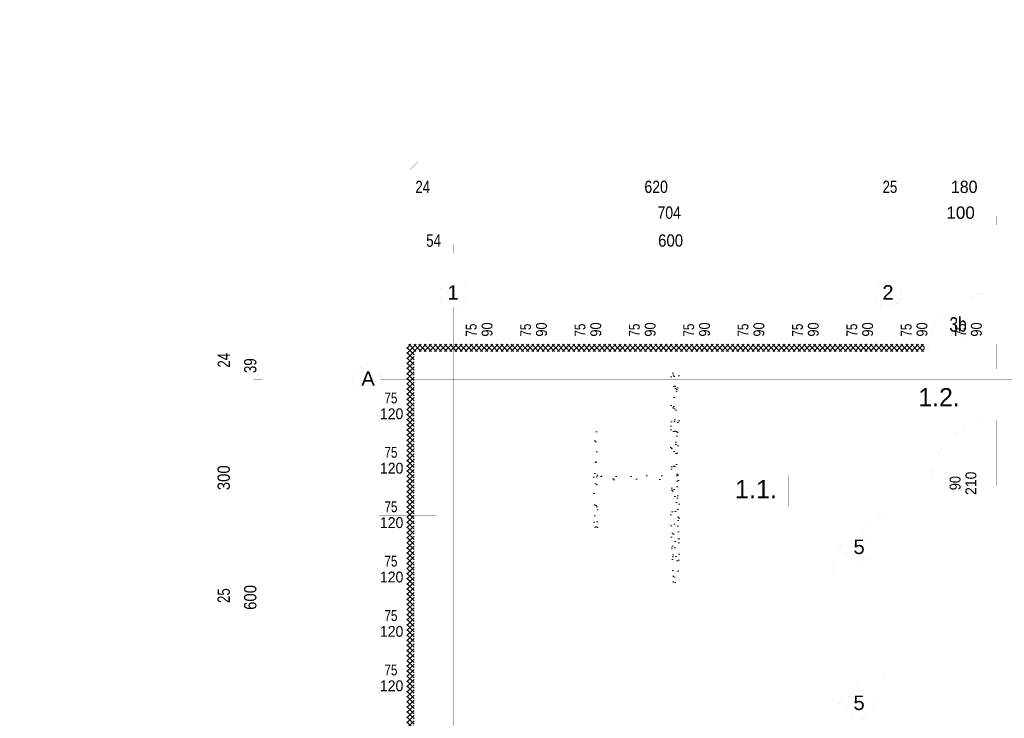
# Paper-space layout 'Layout1' of a CAD drawing. Header units: inches. Extents: x 7368 to 30263, y 5719 to 13940.
# Tile 5 of 44: x 7368 to 8726, y 12826 to 13790. Entities that reach past the tile are written whole.
import ezdxf
from ezdxf.enums import TextEntityAlignment as Align

# ---------------------------------------------------------------- set-up
doc = ezdxf.new("R2010")
doc.units = ezdxf.units.IN
doc.header["$LTSCALE"] = 2
doc.header["$MEASUREMENT"] = 0
for name, pattern in [('ACAD_ISO04W100', [30, 24, -3, 0, -3]), ('ACAD_ISO07W100', [3, 0, -3]), ('DASHED', [0.75, 0.5, -0.25]), ('HIDDEN', [9.525, 6.35, -3.175]), ('OS', [60, 30, -15, 0, -15]), ('PRZERYW', [60, 30, -30])]:
    doc.linetypes.add(name, pattern=pattern)
doc.layers.get('DEFPOINTS').update_dxf_attribs({"linetype": 'CONTINUOUS', "lineweight": 15})
for name, color, linetype, lineweight in [('A CIENKA', 7, 'CONTINUOUS', 13), ('A KRESKOWANIA', 7, 'CONTINUOUS', 5), ('A MURY ISTN', 7, 'CONTINUOUS', 15), ('A OPISY', 7, 'CONTINUOUS', 15), ('A OSIE', 7, 'ACAD_ISO04W100', 13), ('A PRZERYWANIA', 7, 'HIDDEN', 15), ('A WYMIARY', 7, 'CONTINUOUS', 9), ('ECIANA_PROJEKT', 7, 'CONTINUOUS', 15), ('WYBURZENIA', 7, 'CONTINUOUS', 9)]:
    doc.layers.add(name, color=color, linetype=linetype, lineweight=lineweight)
doc.styles.get("Standard").update_dxf_attribs({"font": 'arial.ttf'})

psp = doc.layouts.get("Layout1")

# ---------------------------------------------------------------- hatches: boundary and pattern name
at = {"layer": 'A KRESKOWANIA', "linetype": 'Continuous'}
h = psp.add_hatch(dxfattribs=at)
h.set_pattern_fill('AR-SAND_S0_1', color=254, scale=8, style=0)
h.set_pattern_definition([(37.5, (117, 107), (-0.503947, 15.41459), [0, -12.16, 0, -13.6, 0, -13]), (7.5, (117, 107), (14.158214, 22.577169), [0, -6.56, 0, -10.96, 0, -4.2]), (-32.5, (110.042, 100.042), (24.913135, 0.045272), [0, -4, 0, -14.4, 0, -18.8]), (-42.5, (110.042, 100.042), (24.049013, 7.021405), [0, -2, 0, -9.44, 0, -10.8])])
h.paths.add_polyline_path([(8277.6, 13308), (8265.6, 13308), (8265.6, 13161), (8165.6, 13161), (8165.6, 13228), (8159.6, 13228), (8159.6, 13088), (8165.6, 13088), (8165.6, 13155), (8265.6, 13155), (8265.6, 13008), (8277.6, 13008)], flags=0)
at = {"layer": 'A OPISY', "linetype": 'Continuous'}
h = psp.add_hatch(dxfattribs=at)
h.set_pattern_fill('ANSI37_S0_4', color=2, scale=40, style=0)
h.set_pattern_definition([(45, (117, 107), (-3.5355339, 3.5355339), []), (135, (117, 107), (-3.5355339, -3.5355339), [])])
h.paths.add_polyline_path([(7911.6, 13332), (8595.6, 13332), (8615.6, 13332), (8615.6, 13342), (7901.6, 13342), (7901.6, 11793), (7911.6, 11793), (7911.6, 12453)], flags=0)

# ---------------------------------------------------------------- linework, layer by layer
at = {"layer": 'A CIENKA', "color": 7, "linetype": 'Continuous', "const_width": 0.018}
for points in [[(7984.3, 13411.7, 1), (7946.9, 13411.7, 1)], [(8584.3, 13411.7, 1), (8546.9, 13411.7, 1)], [(7865.6, 13293, 1), (7828.2, 13293, 1)]]:
    psp.add_lwpolyline(points, format="xyb", close=True, dxfattribs=at)
for points in [[(8710.6, 13412), (8705.6, 13412)], [(8705.6, 13412), (8705.6, 13327)], [(8710.6, 13327), (8710.6, 13412)], [(8715.6, 13342), (8615.6, 13342)], [(8620.6, 13332), (8615.6, 13332)], [(8615.6, 13332), (8615.6, 13322)], [(8620.6, 13322), (8620.6, 13332)], [(8705.6, 13327), (8710.6, 13327)], [(8715.6, 13332), (8710.6, 13332)], [(8710.6, 13332), (8710.6, 13322)], [(8715.6, 13322), (8715.6, 13332)], [(8615.6, 13322), (8620.6, 13322)], [(8710.6, 13322), (8715.6, 13322)], [(8587.4, 13293.4), (8689.9, 13293.4)], [(8587.4, 13239.5), (8587.4, 13293.4)], [(8689.9, 13293.4), (8689.9, 13239.5)], [(8689.9, 13239.5), (8587.4, 13239.5)], [(8715.6, 13237), (8710.6, 13237)], [(8710.6, 13237), (8710.6, 13152)], [(8715.6, 13152), (8715.6, 13237)], [(8331.7, 13166.7), (8434.2, 13166.7)], [(8331.7, 13112.8), (8331.7, 13166.7)], [(8434.2, 13166.7), (8434.2, 13112.8)], [(8625.6, 13157), (8620.6, 13157)], [(8620.6, 13157), (8620.6, 13147)], [(8625.6, 13147), (8625.6, 13157)], [(8710.6, 13152), (8715.6, 13152)], [(8720.6, 13157), (8715.6, 13157)], [(8715.6, 13157), (8715.6, 13147)], [(8720.6, 13147), (8720.6, 13157)], [(8620.6, 13147), (8625.6, 13147)], [(8715.6, 13147), (8720.6, 13147)], [(8434.2, 13112.8), (8331.7, 13112.8)], [(8563.1, 13103), (8563.1, 13108)], [(8563.1, 13108), (8573.1, 13108)], [(8573.1, 13108), (8573.1, 13103)], [(8573.1, 13103), (8563.1, 13103)], [(8489.1, 13019), (8489.1, 13024)], [(8489.1, 13024), (8568.1, 13024)], [(8568.1, 13019), (8489.1, 13019)], [(8563.1, 13014), (8563.1, 13019)], [(8563.1, 13019), (8573.1, 13019)], [(8573.1, 13014), (8563.1, 13014)], [(8568.1, 13024), (8568.1, 13019)], [(8573.1, 13019), (8573.1, 13014)], [(8563.1, 12888), (8563.1, 12893)], [(8563.1, 12893), (8573.1, 12893)], [(8573.1, 12893), (8573.1, 12888)], [(8573.1, 12888), (8563.1, 12888)]]:
    psp.add_lwpolyline(points, dxfattribs=at)
at = {"layer": 'A KRESKOWANIA', "color": 254, "linetype": 'Continuous', "const_width": 0.018}
for points in [[(8705.6, 13412, 0.414214), (8620.6, 13327, 0.414214)], [(8710.6, 13237, 0.414214), (8625.6, 13152, 0.414214)], [(8568.1, 13103, 0.414214), (8489.1, 13024, 0.414214)], [(8568.1, 12888, 0.414214), (8489.1, 12809, 0.414214)]]:
    psp.add_lwpolyline(points, format="xyb", dxfattribs=at)
for points in [[(8003.1, 13304.9), (8003.1, 13383.9)], [(8078.1, 13304.9), (8078.1, 13383.9)], [(8153.1, 13304.9), (8153.1, 13383.9)], [(8228.1, 13304.9), (8228.1, 13383.9)], [(8303.1, 13304.9), (8303.1, 13383.9)], [(8378.1, 13304.9), (8378.1, 13383.9)], [(8453.1, 13304.9), (8453.1, 13383.9)], [(8528.1, 13304.9), (8528.1, 13383.9)], [(8603.1, 13304.9), (8603.1, 13383.9)], [(8678.1, 13304.9), (8678.1, 13383.9)], [(8665.6, 13300.1), (8665.6, 13348.8)], [(7942.8, 13255.5), (7863.8, 13255.5)], [(7942.8, 13180.5), (7863.8, 13180.5)], [(8670.6, 13125.1), (8670.6, 13173.8)], [(7942.8, 13105.5), (7863.8, 13105.5)], [(8578.3, 13061), (8545.2, 13061)], [(7942.8, 13030.5), (7863.8, 13030.5)], [(7942.8, 12955.5), (7863.8, 12955.5)], [(7942.8, 12880.5), (7863.8, 12880.5)], [(8578.3, 12846), (8545.2, 12846)]]:
    psp.add_lwpolyline(points, dxfattribs=at)
at = {"layer": 'A MURY ISTN', "color": 4, "linetype": 'Continuous', "const_width": 0.018}
for points in [[(7911.6, 12453), (7911.6, 13332)], [(7911.6, 13332), (8595.6, 13332)], [(8595.6, 13308), (8595.6, 13332)], [(8715.6, 13332), (10440.6, 13332)], [(8715.6, 13308), (8715.6, 13332)], [(7935.6, 13308), (8595.6, 13308)], [(7935.6, 13008), (7935.6, 13308)], [(7950.6, 13308), (7980.6, 13308)], [(7950.6, 13263), (7950.6, 13308)], [(7980.6, 13308), (7980.6, 13263)], [(8165.6, 13308), (8265.6, 13308)], [(8277.6, 13308), (8595.6, 13308)], [(8550.6, 13308), (8580.6, 13308)], [(8550.6, 13263), (8550.6, 13308)], [(8580.6, 13308), (8580.6, 13263)], [(8715.6, 13308), (8760.6, 13308)], [(7980.6, 13263), (7950.6, 13263)], [(8580.6, 13263), (8550.6, 13263)], [(8555.6, 13108), (8555.6, 13263)], [(8580.6, 13158), (8580.6, 13263)], [(8580.6, 13158), (8620.6, 13158)], [(8620.6, 13146), (8620.6, 13158)], [(8720.6, 13158), (8760.6, 13158)], [(8720.6, 13146), (8720.6, 13158)], [(8580.6, 13108), (8580.6, 13146)], [(8580.6, 13146), (8620.6, 13146)], [(8720.6, 13146), (8760.6, 13146)], [(8555.6, 13108), (8580.6, 13108)], [(8555.6, 13014), (8580.6, 13014)], [(8555.6, 13008), (8555.6, 13014)], [(8580.6, 12893), (8580.6, 13014)], [(7935.6, 13008), (8012.6, 13008)], [(8012.6, 12983), (8012.6, 13008)], [(8106.6, 12983), (8106.6, 13008)], [(8106.6, 13008), (8555.6, 13008)], [(8106.6, 13008), (8159.6, 13008)], [(8165.6, 13008), (8265.6, 13008)], [(7935.6, 12403), (7935.6, 12983)], [(7935.6, 12983), (8012.6, 12983)], [(8106.6, 12983), (8555.6, 12983)], [(8555.6, 12893), (8555.6, 12983)], [(8555.6, 12893), (8580.6, 12893)]]:
    psp.add_lwpolyline(points, dxfattribs=at)
at = {"layer": 'A OSIE', "color": 1, "linetype": 'OS', "const_width": 0.018}
for points in [[(7965.6, 10193), (7965.6, 13393)], [(8565.6, 10193), (8565.6, 13393)], [(7865.6, 13293), (13525.6, 13293)]]:
    psp.add_lwpolyline(points, dxfattribs=at)
at = {"layer": 'A PRZERYWANIA', "color": 3, "linetype": 'DASHED', "const_width": 0.018}
for points in [[(8043.1, 13332), (7963.1, 13332)], [(7963.1, 13332), (7963.1, 13322)], [(7968.1, 13332), (7963.1, 13332)], [(7963.1, 13332), (7963.1, 13322)], [(7968.1, 13322), (7968.1, 13332)], [(7968.1, 13327), (8038.1, 13327)], [(8043.1, 13332), (8038.1, 13332)], [(8038.1, 13332), (8038.1, 13322)], [(8118.1, 13332), (8038.1, 13332)], [(8038.1, 13332), (8038.1, 13322)], [(8038.1, 13322), (8038.1, 13332)], [(8038.1, 13332), (8043.1, 13332)], [(8043.1, 13322), (8043.1, 13332)], [(8043.1, 13322), (8043.1, 13332)], [(8043.1, 13332), (8043.1, 13322)], [(8043.1, 13327), (8113.1, 13327)], [(8113.1, 13322), (8113.1, 13332)], [(8113.1, 13332), (8118.1, 13332)], [(8193.1, 13332), (8113.1, 13332)], [(8113.1, 13332), (8113.1, 13322)], [(8118.1, 13332), (8113.1, 13332)], [(8113.1, 13332), (8113.1, 13322)], [(8118.1, 13332), (8118.1, 13322)], [(8118.1, 13322), (8118.1, 13332)], [(8118.1, 13322), (8118.1, 13332)], [(8118.1, 13327), (8188.1, 13327)], [(8268.1, 13332), (8188.1, 13332)], [(8188.1, 13332), (8188.1, 13322)], [(8193.1, 13332), (8188.1, 13332)], [(8188.1, 13332), (8188.1, 13322)], [(8188.1, 13322), (8188.1, 13332)], [(8188.1, 13332), (8193.1, 13332)], [(8193.1, 13322), (8193.1, 13332)], [(8193.1, 13322), (8193.1, 13332)], [(8193.1, 13332), (8193.1, 13322)], [(8193.1, 13327), (8263.1, 13327)], [(8343.1, 13332), (8263.1, 13332)], [(8263.1, 13332), (8263.1, 13322)], [(8268.1, 13332), (8263.1, 13332)], [(8263.1, 13332), (8263.1, 13322)], [(8263.1, 13322), (8263.1, 13332)], [(8263.1, 13332), (8268.1, 13332)], [(8268.1, 13322), (8268.1, 13332)], [(8268.1, 13322), (8268.1, 13332)], [(8268.1, 13332), (8268.1, 13322)], [(8268.1, 13327), (8338.1, 13327)], [(8418.1, 13332), (8338.1, 13332)], [(8338.1, 13332), (8338.1, 13322)], [(8343.1, 13332), (8338.1, 13332)], [(8338.1, 13332), (8338.1, 13322)], [(8338.1, 13322), (8338.1, 13332)], [(8338.1, 13332), (8343.1, 13332)], [(8343.1, 13322), (8343.1, 13332)], [(8343.1, 13322), (8343.1, 13332)], [(8343.1, 13332), (8343.1, 13322)], [(8343.1, 13327), (8413.1, 13327)], [(8493.1, 13332), (8413.1, 13332)], [(8413.1, 13332), (8413.1, 13322)], [(8418.1, 13332), (8413.1, 13332)], [(8413.1, 13332), (8413.1, 13322)], [(8413.1, 13322), (8413.1, 13332)], [(8413.1, 13332), (8418.1, 13332)], [(8418.1, 13322), (8418.1, 13332)], [(8418.1, 13322), (8418.1, 13332)], [(8418.1, 13332), (8418.1, 13322)], [(8418.1, 13327), (8488.1, 13327)], [(8568.1, 13332), (8488.1, 13332)], [(8488.1, 13332), (8488.1, 13322)], [(8493.1, 13332), (8488.1, 13332)], [(8488.1, 13332), (8488.1, 13322)], [(8488.1, 13322), (8488.1, 13332)], [(8488.1, 13332), (8493.1, 13332)], [(8493.1, 13322), (8493.1, 13332)], [(8493.1, 13322), (8493.1, 13332)], [(8493.1, 13332), (8493.1, 13322)], [(8493.1, 13327), (8563.1, 13327)], [(8563.1, 13322), (8563.1, 13332)], [(8563.1, 13332), (8568.1, 13332)], [(8643.1, 13332), (8563.1, 13332)], [(8563.1, 13332), (8563.1, 13322)], [(8568.1, 13332), (8563.1, 13332)], [(8563.1, 13332), (8563.1, 13322)], [(8568.1, 13322), (8568.1, 13332)], [(8568.1, 13332), (8568.1, 13322)], [(8568.1, 13322), (8568.1, 13332)], [(8568.1, 13327), (8638.1, 13327)], [(8718.1, 13332), (8638.1, 13332)], [(8638.1, 13332), (8638.1, 13322)], [(8643.1, 13332), (8638.1, 13332)], [(8638.1, 13332), (8638.1, 13322)], [(8638.1, 13322), (8638.1, 13332)], [(8638.1, 13332), (8643.1, 13332)], [(8643.1, 13322), (8643.1, 13332)], [(8643.1, 13322), (8643.1, 13332)], [(8643.1, 13332), (8643.1, 13322)], [(8643.1, 13327), (8713.1, 13327)], [(8793.1, 13332), (8713.1, 13332)], [(8713.1, 13332), (8713.1, 13322)], [(8718.1, 13332), (8713.1, 13332)], [(8713.1, 13332), (8713.1, 13322)], [(8713.1, 13322), (8713.1, 13332)], [(8713.1, 13332), (8718.1, 13332)], [(8718.1, 13322), (8718.1, 13332)], [(8718.1, 13322), (8718.1, 13332)], [(8718.1, 13332), (8718.1, 13322)], [(8718.1, 13327), (8788.1, 13327)], [(7963.1, 13322), (8043.1, 13322)], [(7963.1, 13322), (7968.1, 13322)], [(8038.1, 13322), (8043.1, 13322)], [(8038.1, 13322), (8118.1, 13322)], [(8043.1, 13322), (8038.1, 13322)], [(8118.1, 13322), (8113.1, 13322)], [(8113.1, 13322), (8193.1, 13322)], [(8113.1, 13322), (8118.1, 13322)], [(8188.1, 13322), (8268.1, 13322)], [(8188.1, 13322), (8193.1, 13322)], [(8193.1, 13322), (8188.1, 13322)], [(8263.1, 13322), (8343.1, 13322)], [(8263.1, 13322), (8268.1, 13322)], [(8268.1, 13322), (8263.1, 13322)], [(8338.1, 13322), (8418.1, 13322)], [(8338.1, 13322), (8343.1, 13322)], [(8343.1, 13322), (8338.1, 13322)], [(8413.1, 13322), (8493.1, 13322)], [(8413.1, 13322), (8418.1, 13322)], [(8418.1, 13322), (8413.1, 13322)], [(8488.1, 13322), (8568.1, 13322)], [(8488.1, 13322), (8493.1, 13322)], [(8493.1, 13322), (8488.1, 13322)], [(8568.1, 13322), (8563.1, 13322)], [(8563.1, 13322), (8643.1, 13322)], [(8563.1, 13322), (8568.1, 13322)], [(8638.1, 13322), (8718.1, 13322)], [(8638.1, 13322), (8643.1, 13322)], [(8643.1, 13322), (8638.1, 13322)], [(8713.1, 13322), (8793.1, 13322)], [(8713.1, 13322), (8718.1, 13322)], [(8718.1, 13322), (8713.1, 13322)], [(7921.6, 13295.5), (7911.6, 13295.5)], [(7911.6, 13295.5), (7911.6, 13215.5)], [(7911.6, 13290.5), (7911.6, 13295.5)], [(7911.6, 13295.5), (7921.6, 13295.5)], [(7921.6, 13290.5), (7911.6, 13290.5)], [(7916.6, 13220.5), (7916.6, 13290.5)], [(7921.6, 13215.5), (7921.6, 13295.5)], [(7921.6, 13295.5), (7921.6, 13290.5)], [(7921.6, 13220.5), (7911.6, 13220.5)], [(7911.6, 13220.5), (7911.6, 13215.5)], [(7921.6, 13220.5), (7911.6, 13220.5)], [(7911.6, 13220.5), (7911.6, 13140.5)], [(7911.6, 13215.5), (7911.6, 13220.5)], [(7911.6, 13220.5), (7921.6, 13220.5)], [(7921.6, 13215.5), (7921.6, 13220.5)], [(7921.6, 13140.5), (7921.6, 13220.5)], [(7921.6, 13220.5), (7921.6, 13215.5)], [(7911.6, 13215.5), (7921.6, 13215.5)], [(7911.6, 13215.5), (7921.6, 13215.5)], [(7921.6, 13215.5), (7911.6, 13215.5)], [(7916.6, 13145.5), (7916.6, 13215.5)], [(7921.6, 13145.5), (7911.6, 13145.5)], [(7911.6, 13145.5), (7911.6, 13140.5)], [(7921.6, 13145.5), (7911.6, 13145.5)], [(7911.6, 13145.5), (7911.6, 13065.5)], [(7911.6, 13140.5), (7911.6, 13145.5)], [(7911.6, 13145.5), (7921.6, 13145.5)], [(7911.6, 13140.5), (7921.6, 13140.5)], [(7911.6, 13140.5), (7921.6, 13140.5)], [(7921.6, 13140.5), (7911.6, 13140.5)], [(7916.6, 13070.5), (7916.6, 13140.5)], [(7921.6, 13140.5), (7921.6, 13145.5)], [(7921.6, 13065.5), (7921.6, 13145.5)], [(7921.6, 13145.5), (7921.6, 13140.5)], [(7921.6, 13070.5), (7911.6, 13070.5)], [(7911.6, 13070.5), (7911.6, 12990.5)], [(7921.6, 13070.5), (7911.6, 13070.5)], [(7911.6, 13070.5), (7911.6, 13065.5)], [(7911.6, 13065.5), (7911.6, 13070.5)], [(7911.6, 13070.5), (7921.6, 13070.5)], [(7921.6, 12990.5), (7921.6, 13070.5)], [(7921.6, 13065.5), (7921.6, 13070.5)], [(7921.6, 13070.5), (7921.6, 13065.5)], [(7911.6, 13065.5), (7921.6, 13065.5)], [(7911.6, 13065.5), (7921.6, 13065.5)], [(7921.6, 13065.5), (7911.6, 13065.5)], [(7916.6, 12995.5), (7916.6, 13065.5)], [(7921.6, 12995.5), (7911.6, 12995.5)], [(7911.6, 12995.5), (7911.6, 12990.5)], [(7921.6, 12995.5), (7911.6, 12995.5)], [(7911.6, 12995.5), (7911.6, 12915.5)], [(7911.6, 12990.5), (7911.6, 12995.5)], [(7911.6, 12995.5), (7921.6, 12995.5)], [(7911.6, 12990.5), (7921.6, 12990.5)], [(7911.6, 12990.5), (7921.6, 12990.5)], [(7921.6, 12990.5), (7911.6, 12990.5)], [(7916.6, 12920.5), (7916.6, 12990.5)], [(7921.6, 12990.5), (7921.6, 12995.5)], [(7921.6, 12915.5), (7921.6, 12995.5)], [(7921.6, 12995.5), (7921.6, 12990.5)], [(7921.6, 12920.5), (7911.6, 12920.5)], [(7911.6, 12920.5), (7911.6, 12915.5)], [(7921.6, 12920.5), (7911.6, 12920.5)], [(7911.6, 12920.5), (7911.6, 12840.5)], [(7911.6, 12915.5), (7911.6, 12920.5)], [(7911.6, 12920.5), (7921.6, 12920.5)], [(7921.6, 12915.5), (7921.6, 12920.5)], [(7921.6, 12840.5), (7921.6, 12920.5)], [(7921.6, 12920.5), (7921.6, 12915.5)], [(7911.6, 12915.5), (7921.6, 12915.5)], [(7911.6, 12915.5), (7921.6, 12915.5)], [(7921.6, 12915.5), (7911.6, 12915.5)], [(7916.6, 12845.5), (7916.6, 12915.5)], [(7921.6, 12845.5), (7911.6, 12845.5)], [(7911.6, 12845.5), (7911.6, 12765.5)], [(7921.6, 12845.5), (7911.6, 12845.5)], [(7911.6, 12845.5), (7911.6, 12840.5)], [(7911.6, 12840.5), (7911.6, 12845.5)], [(7911.6, 12845.5), (7921.6, 12845.5)], [(7911.6, 12840.5), (7921.6, 12840.5)], [(7911.6, 12840.5), (7921.6, 12840.5)], [(7921.6, 12840.5), (7911.6, 12840.5)], [(7916.6, 12770.5), (7916.6, 12840.5)], [(7921.6, 12765.5), (7921.6, 12845.5)], [(7921.6, 12840.5), (7921.6, 12845.5)], [(7921.6, 12845.5), (7921.6, 12840.5)]]:
    psp.add_lwpolyline(points, dxfattribs=at)
at = {"layer": 'A PRZERYWANIA', "color": 3, "linetype": 'PRZERYW', "const_width": 0.018}
for points in [[(7950.6, 10323), (7950.6, 13263)], [(7980.6, 10323), (7980.6, 13263)], [(8550.6, 10323), (8550.6, 13263)], [(8580.6, 10323), (8580.6, 13263)]]:
    psp.add_lwpolyline(points, dxfattribs=at)
at = {"layer": 'A WYMIARY', "color": 80, "linetype": 'Continuous', "const_width": 0.018}
for points in [[(7911.6, 13588.3), (7905.6, 13588.3)], [(7911.6, 13588.3), (7905.6, 13582.3)], [(7911.6, 13588.3), (7911.6, 13594.3)], [(7911.6, 13588.3), (7917.6, 13594.3)], [(7911.6, 13588.3), (7917.6, 13588.3)], [(7911.6, 13588.3), (7911.6, 13582.3)], [(13473.6, 13588.3), (7917.6, 13588.3)], [(7905.6, 13548), (7899.6, 13548)], [(7911.6, 13548), (7905.6, 13548)], [(7911.6, 13548), (7905.6, 13542)], [(7911.6, 13548), (7911.6, 13554)], [(7911.6, 13548), (7917.6, 13554)], [(7911.6, 13548), (7935.6, 13548)], [(7911.6, 13548), (7917.6, 13548)], [(7911.6, 13548), (7911.6, 13542)], [(7935.6, 13548), (7929.6, 13548)], [(7935.6, 13548), (7929.6, 13542)], [(7935.6, 13548), (7929.6, 13548)], [(7935.6, 13548), (7929.6, 13542)], [(7935.6, 13548), (7935.6, 13554)], [(7935.6, 13548), (7941.6, 13554)], [(7935.6, 13548), (7935.6, 13554)], [(7935.6, 13548), (7941.6, 13554)], [(7935.6, 13548), (7941.6, 13548)], [(7935.6, 13548), (7935.6, 13542)], [(7935.6, 13548), (7941.6, 13548)], [(7935.6, 13548), (7935.6, 13542)], [(7941.6, 13548), (7947.6, 13548)], [(7941.6, 13548), (8549.6, 13548)], [(8549.6, 13548), (8543.6, 13548)], [(8555.6, 13548), (8549.6, 13548)], [(8555.6, 13548), (8549.6, 13542)], [(8555.6, 13548), (8549.6, 13548)], [(8555.6, 13548), (8549.6, 13542)], [(8555.6, 13548), (8555.6, 13554)], [(8555.6, 13548), (8561.6, 13554)], [(8555.6, 13548), (8555.6, 13554)], [(8555.6, 13548), (8561.6, 13554)], [(8555.6, 13548), (8561.6, 13548)], [(8555.6, 13548), (8555.6, 13542)], [(8555.6, 13548), (8580.6, 13548)], [(8555.6, 13548), (8561.6, 13548)], [(8555.6, 13548), (8555.6, 13542)], [(8580.6, 13548), (8574.6, 13548)], [(8580.6, 13548), (8574.6, 13542)], [(8580.6, 13548), (8574.6, 13548)], [(8580.6, 13548), (8574.6, 13542)], [(8580.6, 13548), (8580.6, 13554)], [(8580.6, 13548), (8586.6, 13554)], [(8580.6, 13548), (8580.6, 13554)], [(8580.6, 13548), (8586.6, 13554)], [(8580.6, 13548), (8586.6, 13548)], [(8580.6, 13548), (8580.6, 13542)], [(8580.6, 13548), (8586.6, 13548)], [(8580.6, 13548), (8580.6, 13542)], [(8586.6, 13548), (8592.6, 13548)], [(8586.6, 13548), (8754.6, 13548)], [(7911.6, 13512.3), (7911.6, 13518.3)], [(7911.6, 13512.3), (7917.6, 13518.3)], [(8615.6, 13512.3), (8615.6, 13518.3)], [(8615.6, 13512.3), (8621.6, 13518.3)], [(8615.6, 13512.3), (8615.6, 13518.3)], [(8615.6, 13512.3), (8621.6, 13518.3)], [(8715.6, 13512.3), (8715.6, 13518.3)], [(8715.6, 13512.3), (8721.6, 13518.3)], [(8715.6, 13512.3), (8715.6, 13518.3)], [(8715.6, 13512.3), (8721.6, 13518.3)], [(7911.6, 13512.3), (7905.6, 13512.3)], [(7911.6, 13512.3), (7905.6, 13506.3)], [(7911.6, 13512.3), (7917.6, 13512.3)], [(7911.6, 13512.3), (7911.6, 13506.3)], [(7917.6, 13512.3), (8609.6, 13512.3)], [(8615.6, 13512.3), (8609.6, 13512.3)], [(8615.6, 13512.3), (8609.6, 13506.3)], [(8615.6, 13512.3), (8609.6, 13512.3)], [(8615.6, 13512.3), (8609.6, 13506.3)], [(8615.6, 13512.3), (8621.6, 13512.3)], [(8615.6, 13512.3), (8615.6, 13506.3)], [(8615.6, 13512.3), (8621.6, 13512.3)], [(8615.6, 13512.3), (8615.6, 13506.3)], [(8621.6, 13512.3), (8709.6, 13512.3)], [(8715.6, 13512.3), (8709.6, 13512.3)], [(8715.6, 13512.3), (8709.6, 13506.3)], [(8715.6, 13512.3), (8709.6, 13512.3)], [(8715.6, 13512.3), (8709.6, 13506.3)], [(8715.6, 13512.3), (8721.6, 13512.3)], [(8715.6, 13512.3), (8715.6, 13506.3)], [(8715.6, 13512.3), (8721.6, 13512.3)], [(8715.6, 13512.3), (8715.6, 13506.3)], [(8721.6, 13512.3), (11054.6, 13512.3)], [(7911.6, 13473.9), (7911.6, 13479.9)], [(7911.6, 13473.9), (7917.6, 13479.9)], [(7965.6, 13473.9), (7965.6, 13479.9)], [(7965.6, 13473.9), (7971.6, 13479.9)], [(7965.6, 13473.9), (7965.6, 13479.9)], [(7965.6, 13473.9), (7971.6, 13479.9)], [(8565.6, 13473.9), (8565.6, 13479.9)], [(8565.6, 13473.9), (8571.6, 13479.9)], [(8565.6, 13473.9), (8565.6, 13479.9)], [(8565.6, 13473.9), (8571.6, 13479.9)], [(7911.6, 13473.9), (7905.6, 13473.9)], [(7911.6, 13473.9), (7905.6, 13467.9)], [(7911.6, 13473.9), (7917.6, 13473.9)], [(7911.6, 13473.9), (7911.6, 13467.9)], [(7917.6, 13473.9), (7959.6, 13473.9)], [(7965.6, 13473.9), (7959.6, 13473.9)], [(7965.6, 13473.9), (7959.6, 13467.9)], [(7965.6, 13473.9), (7959.6, 13473.9)], [(7965.6, 13473.9), (7959.6, 13467.9)], [(7965.6, 13473.9), (7971.6, 13473.9)], [(7965.6, 13473.9), (7965.6, 13467.9)], [(7965.6, 13473.9), (7971.6, 13473.9)], [(7965.6, 13473.9), (7965.6, 13467.9)], [(7971.6, 13473.9), (8559.6, 13473.9)], [(8565.6, 13473.9), (8559.6, 13473.9)], [(8565.6, 13473.9), (8559.6, 13467.9)], [(8565.6, 13473.9), (8559.6, 13473.9)], [(8565.6, 13473.9), (8559.6, 13467.9)], [(8565.6, 13473.9), (8571.6, 13473.9)], [(8565.6, 13473.9), (8565.6, 13467.9)], [(8565.6, 13473.9), (8571.6, 13473.9)], [(8565.6, 13473.9), (8565.6, 13467.9)], [(8571.6, 13473.9), (9159.6, 13473.9)], [(7660.2, 13338), (7660.2, 13344)], [(7623.4, 13332), (7617.4, 13338)], [(7623.4, 13332), (7617.4, 13332)], [(7623.4, 13332), (7623.4, 13338)], [(7623.4, 13332), (7623.4, 13326)], [(7623.4, 13332), (7629.4, 13332)], [(7623.4, 13332), (7629.4, 13326)], [(7623.4, 10260), (7623.4, 13326)], [(7660.2, 13332), (7654.2, 13338)], [(7660.2, 13332), (7654.2, 13332)], [(7660.2, 13332), (7660.2, 13338)], [(7660.2, 13332), (7660.2, 13308)], [(7660.2, 13332), (7660.2, 13326)], [(7660.2, 13332), (7666.2, 13332)], [(7660.2, 13332), (7666.2, 13326)], [(7696.7, 13332), (7690.7, 13338)], [(7696.7, 13332), (7690.7, 13332)], [(7696.7, 13332), (7696.7, 13338)], [(7696.7, 13332), (7696.7, 13326)], [(7696.7, 13332), (7702.7, 13332)], [(7696.7, 13332), (7702.7, 13326)], [(7696.7, 13326), (7696.7, 13299)], [(7660.2, 13308), (7654.2, 13314)], [(7660.2, 13308), (7654.2, 13314)], [(7660.2, 13308), (7660.2, 13314)], [(7660.2, 13308), (7660.2, 13314)], [(7660.2, 13308), (7654.2, 13308)], [(7660.2, 13308), (7654.2, 13308)], [(7660.2, 13308), (7660.2, 13302)], [(7660.2, 13308), (7666.2, 13308)], [(7660.2, 13308), (7666.2, 13302)], [(7660.2, 13308), (7660.2, 13302)], [(7660.2, 13308), (7666.2, 13308)], [(7660.2, 13308), (7666.2, 13302)], [(7660.2, 13302), (7660.2, 13296)], [(7660.2, 13302), (7660.2, 13014)], [(7696.7, 13293), (7690.7, 13299)], [(7696.7, 13293), (7690.7, 13299)], [(7696.7, 13293), (7696.7, 13299)], [(7696.7, 13293), (7696.7, 13299)], [(7696.7, 13293), (7690.7, 13293)], [(7696.7, 13293), (7690.7, 13293)], [(7696.7, 13293), (7696.7, 13287)], [(7696.7, 13293), (7702.7, 13293)], [(7696.7, 13293), (7702.7, 13287)], [(7696.7, 13293), (7696.7, 13287)], [(7696.7, 13293), (7702.7, 13293)], [(7696.7, 13293), (7702.7, 13287)], [(7696.7, 13287), (7696.7, 12699)], [(7660.2, 13008), (7654.2, 13014)], [(7660.2, 13008), (7654.2, 13014)], [(7660.2, 13014), (7660.2, 13020)], [(7660.2, 13008), (7660.2, 13014)], [(7660.2, 13008), (7660.2, 13014)], [(7660.2, 13008), (7654.2, 13008)], [(7660.2, 13008), (7654.2, 13008)], [(7660.2, 13008), (7660.2, 13002)], [(7660.2, 13008), (7666.2, 13008)], [(7660.2, 13008), (7666.2, 13002)], [(7660.2, 13008), (7660.2, 12983)], [(7660.2, 13008), (7660.2, 13002)], [(7660.2, 13008), (7666.2, 13008)], [(7660.2, 13008), (7666.2, 13002)], [(7660.2, 12983), (7654.2, 12989)], [(7660.2, 12983), (7654.2, 12989)], [(7660.2, 12983), (7660.2, 12989)], [(7660.2, 12983), (7660.2, 12989)], [(7660.2, 12983), (7654.2, 12983)], [(7660.2, 12983), (7654.2, 12983)], [(7660.2, 12983), (7660.2, 12977)], [(7660.2, 12983), (7666.2, 12983)], [(7660.2, 12983), (7666.2, 12977)], [(7660.2, 12983), (7660.2, 12977)], [(7660.2, 12983), (7666.2, 12983)], [(7660.2, 12983), (7666.2, 12977)], [(7660.2, 12977), (7660.2, 12971)], [(7660.2, 12977), (7660.2, 12409)]]:
    psp.add_lwpolyline(points, dxfattribs=at)
at = {"layer": 'DEFPOINTS', "color": 7, "linetype": 'Continuous', "const_width": 0.018}
for points in [[(14917.8, 13789.5), (7367.6, 13789.5)], [(7367.6, 13789.5), (7367.6, 9769.5)]]:
    psp.add_lwpolyline(points, dxfattribs=at)
for points in [[(8684.3, 13367.5, 1), (8646.9, 13367.5, 1)], [(8545.2, 13061, 1), (8507.8, 13061, 1)], [(8545.2, 12846, 1), (8507.8, 12846, 1)]]:
    psp.add_lwpolyline(points, format="xyb", close=True, dxfattribs=at)
at = {"layer": 'ECIANA_PROJEKT', "color": 141, "linetype": 'Continuous', "const_width": 0.018}
for points in [[(10380.6, 13403), (7770.6, 13403)], [(7770.6, 13403), (7770.6, 11378)], [(8615.6, 13342), (7901.6, 13342)], [(7901.6, 10244), (7901.6, 13342)], [(8615.6, 13332), (8615.6, 13342)], [(11045.6, 13342), (8715.6, 13342)], [(8715.6, 13342), (8715.6, 13332)], [(8615.6, 13332), (8595.6, 13332)], [(8595.6, 13332), (8595.6, 13308)], [(8615.6, 13308), (8615.6, 13332)], [(8595.6, 13308), (8615.6, 13308)], [(8593.4, 13287.4), (8683.9, 13287.4)], [(8593.4, 13245.5), (8593.4, 13287.4)], [(8683.9, 13287.4), (8683.9, 13245.5)], [(8683.9, 13245.5), (8593.4, 13245.5)], [(8337.7, 13160.7), (8428.2, 13160.7)], [(8337.7, 13118.8), (8337.7, 13160.7)], [(8428.2, 13160.7), (8428.2, 13118.8)], [(8428.2, 13118.8), (8337.7, 13118.8)], [(8012.6, 12983), (8012.6, 13008)], [(8012.6, 13008), (8106.6, 13008)], [(8106.6, 13008), (8106.6, 12983)], [(8106.6, 12983), (8012.6, 12983)]]:
    psp.add_lwpolyline(points, dxfattribs=at)
at = {"layer": 'WYBURZENIA', "color": 6, "linetype": 'ACAD_ISO07W100', "const_width": 0.018}
for points in [[(8159.6, 13302), (8159.6, 13308)], [(8159.6, 13302), (8165.6, 13302)], [(8165.6, 13302), (8165.6, 13308)], [(8265.6, 13161), (8265.6, 13308)], [(8277.6, 13008), (8277.6, 13308)], [(8159.6, 13228), (8165.6, 13228)], [(8159.6, 13088), (8159.6, 13228)], [(8165.6, 13161), (8165.6, 13228)], [(8265.6, 13161), (8165.6, 13161)], [(8265.6, 13155), (8165.6, 13155)], [(8165.6, 13088), (8165.6, 13155)], [(8265.6, 13008), (8265.6, 13155)], [(8159.6, 13088), (8165.6, 13088)], [(8159.6, 13014), (8165.6, 13014)], [(8159.6, 13008), (8159.6, 13014)], [(8165.6, 13008), (8165.6, 13014)]]:
    psp.add_lwpolyline(points, dxfattribs=at)

# ---------------------------------------------------------------- texts
at = {"layer": 'A KRESKOWANIA', "color": 254}
for s, p in [('1', (7957.6, 13403.5)), ('2', (8557.6, 13403.5)), ('A', (7838.9, 13284.8))]:
    psp.add_text(s, height=20, dxfattribs=at).set_placement(p)
at = {"layer": 'A WYMIARY', "color": 80}
for s, width, p in [('24', 0.771429, (7923.6, 13559)), ('620', 0.816807, (8245.6, 13559.1)), ('25', 0.771429, (8568.1, 13559.1)), ('180', 0.925715, (8670.6, 13559.1)), ('704', 0.816807, (8263.6, 13523.5)), ('100', 0.991837, (8665.6, 13523.5)), ('54', 0.771429, (7938.6, 13485)), ('600', 0.867857, (8265.6, 13485.1))]:
    psp.add_text(s, height=17, dxfattribs=dict(at, width=width)).set_placement(p, align=Align.MIDDLE_CENTER)
for s, width, p in [('75', 0.771429, (7998, 13352.6)), ('90', 0.841559, (8019.8, 13352.6)), ('75', 0.771429, (8073, 13352.6)), ('90', 0.841559, (8094.8, 13352.6)), ('75', 0.771429, (8148, 13352.6)), ('90', 0.841559, (8169.8, 13352.6)), ('75', 0.771429, (8223, 13352.6)), ('90', 0.841559, (8244.8, 13352.6)), ('75', 0.771429, (8298, 13352.6)), ('90', 0.841559, (8319.8, 13352.6)), ('75', 0.771429, (8373, 13352.6)), ('90', 0.841559, (8394.8, 13352.6)), ('75', 0.771429, (8448, 13352.6)), ('90', 0.841559, (8469.8, 13352.6)), ('75', 0.771429, (8523, 13352.6)), ('90', 0.841559, (8544.8, 13352.6)), ('75', 0.771429, (8598, 13352.6)), ('90', 0.841559, (8619.8, 13352.6)), ('75', 0.771429, (8673, 13352.6)), ('90', 0.841559, (8694.8, 13352.6)), ('210', 0.925715, (8687.3, 13134.2)), ('90', 0.841559, (8665.5, 13140.8))]:
    psp.add_text(s, height=14.96, rotation=90, dxfattribs=dict(at, width=width)).set_placement(p)
for s, width, p in [('24', 0.771429, (7649.2, 13320)), ('39', 0.771429, (7685.6, 13312.5)), ('300', 0.867857, (7649, 13158)), ('25', 0.771429, (7649, 12995.5)), ('600', 0.867857, (7685.6, 12993))]:
    psp.add_text(s, height=17, rotation=90, dxfattribs=dict(at, width=width)).set_placement(p, align=Align.MIDDLE_CENTER)
for s, width, p in [('75', 0.771429, (7870.8, 13260.5)), ('120', 0.925715, (7864.6, 13238.7)), ('75', 0.771429, (7870.8, 13185.5)), ('120', 0.925715, (7864.6, 13163.7)), ('75', 0.771429, (7870.8, 13110.5)), ('120', 0.925715, (7864.6, 13088.7)), ('75', 0.771429, (7870.8, 13035.5)), ('120', 0.925715, (7864.6, 13013.7)), ('75', 0.771429, (7870.8, 12960.5)), ('120', 0.925715, (7864.6, 12938.7)), ('75', 0.771429, (7870.8, 12885.5)), ('120', 0.925715, (7864.6, 12863.7))]:
    psp.add_text(s, height=14.96, dxfattribs=dict(at, width=width)).set_placement(p)
at = {"layer": 'DEFPOINTS', "color": 7, "width": 0.771429}
psp.add_text('3b', height=20, dxfattribs=at).set_placement((8650.2, 13359.4))
at = {"layer": 'DEFPOINTS', "color": 7}
for p in [(8517.8, 13052.8), (8517.8, 12837.8)]:
    psp.add_text('5', height=20, dxfattribs=at).set_placement(p)
at = {"layer": 'ECIANA_PROJEKT', "color": 141, "width": 0.979592}
psp.add_text('1.2.', height=25, dxfattribs=at).set_placement((8607.4, 13256.6))
at = {"layer": 'ECIANA_PROJEKT', "color": 141}
psp.add_text('1.1.', height=25, dxfattribs=at).set_placement((8354.2, 13129.8))

doc.saveas('drawing.dxf')
